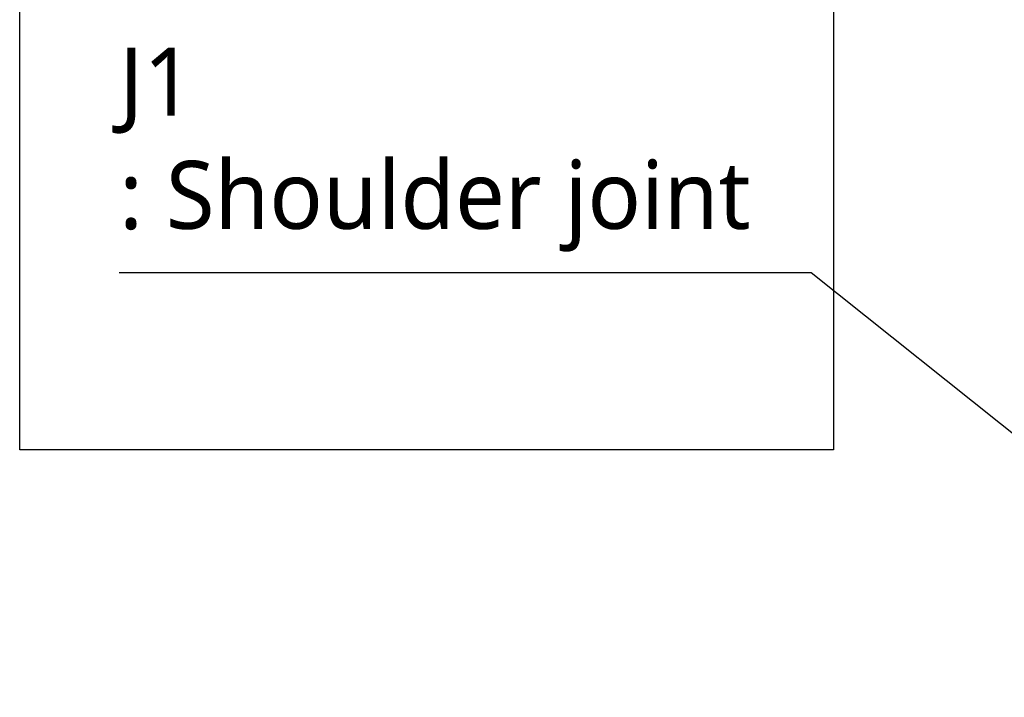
# Model space of a CAD drawing. Header units: millimetres. Extents: x 0 to 4378, y 0 to 2397.
# Tile 176 of 256: x 1153 to 1384, y 669 to 829. Entities that reach past the tile are written whole.
import ezdxf

# ---------------------------------------------------------------- set-up
doc = ezdxf.new("R2010")
doc.units = ezdxf.units.MM
doc.header["$LTSCALE"] = 0.2
doc.layers.add('05_Section Line', color=3, linetype='Continuous')
doc.styles.add('Rainbow-5.0 Style', font='malgunsl.ttf')
doc.dimstyles.new('Rainbow-5.0 Style', dxfattribs={"dimtxt": 4.5, "dimasz": 2.5, "dimexe": 1, "dimexo": 1, "dimgap": 1, "dimtad": 1, "dimdsep": 46, "dimtxsty": 'Rainbow-5.0 Style', "dimcen": 0, "dimclrd": 251, "dimclre": 251, "dimclrt": 7, "dimazin": 3, "dimtp": 0.1, "dimtm": 0.1, "dimtfac": 0.61, "dimtmove": 0, "dimatfit": 3, "dimfxl": 1, "dimlwd": -1, "dimlwe": -1, "dimarcsym": 1})

msp = doc.modelspace()

# ---------------------------------------------------------------- linework, layer by layer
at = {"layer": '05_Section Line'}
msp.add_lwpolyline([(1152.522, 1417.458), (1343.976, 1417.458), (1343.976, 727.359), (1152.522, 727.359)], close=True, dxfattribs=at)

# ---------------------------------------------------------------- texts
at = {"color": 7, "insert": (1175.925, 773.946), "char_height": 16, "attachment_point": 7, "style": 'Rainbow-5.0 Style'}
msp.add_mtext('J1\\P: Shoulder joint', dxfattribs=at)

# ---------------------------------------------------------------- leaders
at = {"annotation_type": 0, "has_hookline": 1, "hookline_direction": 1, "text_width": 145.327}
msp.add_leader([(1463.745, 669.115), (1338.752, 768.946), (1326.252, 768.946)], dimstyle='Rainbow-5.0 Style', override={"dimscale": 5, "dimgap": 1, "dimtad": 1}, dxfattribs=at)

doc.saveas('drawing.dxf')
